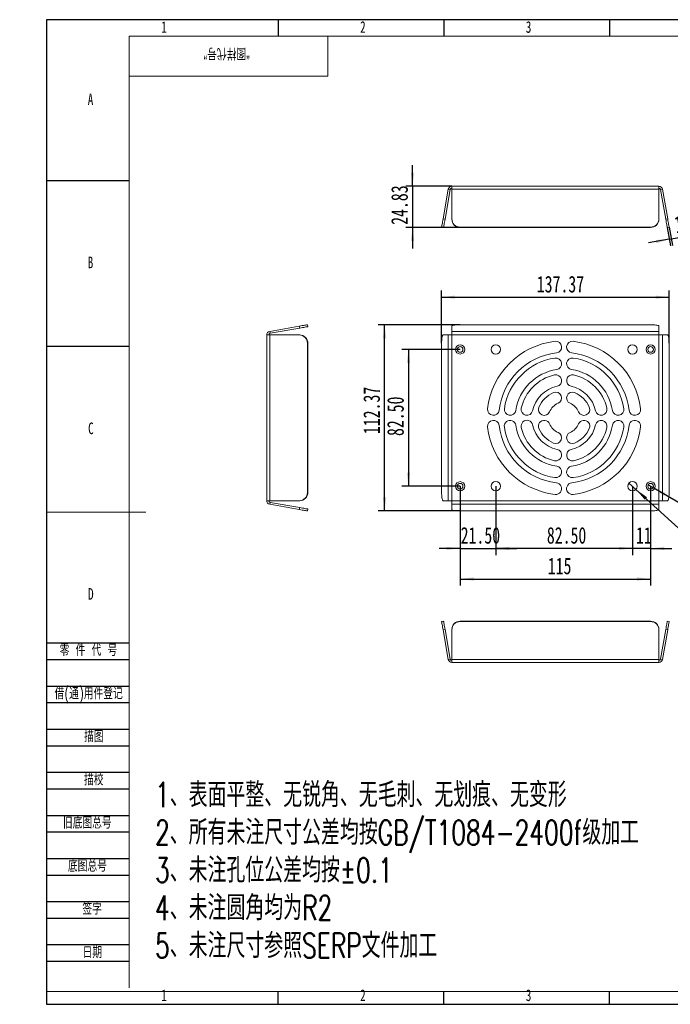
# Model space of a CAD drawing. Header units: millimetres. Extents: x -8 to 916, y -4 to 297.
# Tile 1 of 4: x -8 to 188, y 0 to 297. Entities that reach past the tile are written whole.
import ezdxf

# ---------------------------------------------------------------- set-up
doc = ezdxf.new("R2010")
doc.units = ezdxf.units.MM
for name, color, linetype in [('10', 7, 'Continuous'), ('5', 7, 'Continuous'), ('9', 7, 'Continuous'), ('SLD-0', 7, 'Continuous')]:
    doc.layers.add(name, color=color, linetype=linetype)
doc.styles.add('SLDTEXTSTYLE0', font='TXT', dxfattribs={"width": 0.7, "bigfont": 'bigfont'})
doc.styles.add('SLDTEXTSTYLE1', font='TXT', dxfattribs={"width": 0.7})
doc.styles.add('SLDTEXTSTYLE2', font='TXT', dxfattribs={"width": 0.614286, "bigfont": 'bigfont'})
doc.styles.add('SLDTEXTSTYLE4', font='TXT', dxfattribs={"width": 0.633333})
doc.dimstyles.new('SLDDIMSTYLE0', dxfattribs={"dimtxt": 5, "dimasz": 4.08, "dimexe": 0, "dimexo": 0.0625, "dimgap": 1.25, "dimtad": 2, "dimlfac": 2, "dimrnd": 1e-09, "dimzin": 4, "dimdsep": 46, "dimtxsty": 'SLDTEXTSTYLE1', "dimsah": 1, "dimcen": 0.09, "dimadec": 0, "dimazin": 1, "dimtfac": 1, "dimtofl": 0, "dimtmove": 0, "dimatfit": 3, "dimfxl": 0, "dimfrac": 2, "dimtolj": 1, "dimtzin": 12, "dimarcsym": 0})
doc.dimstyles.new('SLDDIMSTYLE1', dxfattribs={"dimtxt": 5, "dimasz": 4.08, "dimexe": 0, "dimexo": 0.0625, "dimgap": 1.25, "dimtad": 2, "dimlfac": 2, "dimrnd": 1e-09, "dimzin": 12, "dimdsep": 46, "dimtxsty": 'SLDTEXTSTYLE1', "dimsah": 1, "dimcen": 0.09, "dimadec": 0, "dimazin": 3, "dimtfac": 1, "dimtofl": 0, "dimtmove": 0, "dimatfit": 3, "dimfxl": 0, "dimfrac": 2, "dimtolj": 1, "dimtzin": 12, "dimarcsym": 0})
doc.dimstyles.new('SLDDIMSTYLE2', dxfattribs={"dimtxt": 5, "dimasz": 4.08, "dimexe": 0, "dimexo": 0.0625, "dimgap": 1.25, "dimtad": 2, "dimlfac": 2, "dimrnd": 1e-09, "dimzin": 4, "dimdsep": 46, "dimtxsty": 'SLDTEXTSTYLE1', "dimsah": 1, "dimcen": 0.09, "dimadec": 0, "dimazin": 1, "dimtfac": 1, "dimtmove": 0, "dimatfit": 0, "dimfxl": 0, "dimfrac": 2, "dimtolj": 1, "dimtzin": 12, "dimarcsym": 0})
doc.dimstyles.new('SLDDIMSTYLE3', dxfattribs={"dimtxt": 5, "dimasz": 4.08, "dimexe": 0, "dimexo": 0.0625, "dimgap": 1.25, "dimtad": 2, "dimlfac": 2, "dimrnd": 1e-09, "dimzin": 12, "dimdsep": 46, "dimtxsty": 'SLDTEXTSTYLE1', "dimsah": 1, "dimcen": 0.09, "dimadec": 0, "dimazin": 3, "dimtfac": 1, "dimtmove": 0, "dimatfit": 0, "dimfxl": 0, "dimfrac": 2, "dimtolj": 1, "dimtzin": 12, "dimarcsym": 0})
doc.dimstyles.new('SLDDIMSTYLE4', dxfattribs={"dimtxt": 5, "dimasz": 4.08, "dimexe": 0, "dimexo": 0.0625, "dimgap": 1.25, "dimtad": 0, "dimtih": 1, "dimtoh": 1, "dimlfac": 2, "dimrnd": 1e-09, "dimzin": 4, "dimdsep": 46, "dimtxsty": 'SLDTEXTSTYLE1', "dimblk1": 'NONE', "dimsah": 1, "dimcen": 0, "dimadec": 0, "dimazin": 1, "dimtfac": 1, "dimtmove": 0, "dimatfit": 3, "dimldrblk": 'NONE', "dimfxl": 0, "dimfrac": 2, "dimtolj": 1, "dimtzin": 12, "dimarcsym": 0})

# ---------------------------------------------------------------- blocks, each defined once
blk = doc.blocks.new('SW_NOTE_0')
at = {"layer": '10', "color": 0, "attachment_point": 1, "style": 'SLDTEXTSTYLE0'}
for s, insert, char_height in [('1\\M+18141\\M+1955C\\M+196CA\\M+195BD\\M+190AE\\M+18141\\M+19DD9锐\\M+18A70\\M+18141\\M+19DD9\\M+196D1\\M+18E68\\M+18141\\M+19DD9划\\M+18DAD\\M+18141\\M+19DD9变\\M+18C60', (0, 9.55), 7.40833), ('2\\M+18141\\M+18F8A\\M+1974C\\M+196A2\\M+1928D\\M+18EDA\\M+190A1\\M+18CF6\\M+18DB7\\M+18BCF\\M+188C2GB/T1084-2400f级\\M+189C1\\M+18D48', (0, -1.83), 7.40833), ('3\\M+18141\\M+196A2\\M+1928D\\M+18D45\\M+188CA\\M+18CF6\\M+18DB7\\M+18BCF\\M+188C2\\M+1817D0.1', (0, -13.21), 7.4083), ('4\\M+18141\\M+196A2\\M+1928D圆\\M+18A70\\M+18BCF为R2', (0, -24.58), 7.4083), ('5\\M+18141\\M+196A2\\M+1928D\\M+18EDA\\M+190A1\\M+18E51\\M+18FC6SERP\\M+195B6\\M+18C8F\\M+189C1\\M+18D48', (0, -35.96), 7.4083)]:
    blk.add_mtext(s, dxfattribs=dict(at, insert=insert, char_height=char_height))
blk = doc.blocks.new('_D')
at = {"layer": '10'}
for p, q in [((135.65, 156.28), (135.65, 135.52)), ((176.9, 156.28), (176.9, 135.52)), ((176.9, 137.52), (135.65, 137.52))]:
    blk.add_line(p, q, dxfattribs=at)
for points in [[(135.65, 137.52), (139.73, 137.01), (139.73, 138.02)], [(176.9, 137.52), (172.82, 138.02), (172.82, 137.01)]]:
    blk.add_solid(points, dxfattribs=at)
at = {"layer": '10', "insert": (151.07, 143.96), "char_height": 5, "attachment_point": 1, "style": 'SLDTEXTSTYLE1'}
blk.add_mtext('82.50', dxfattribs=at)
blk = doc.blocks.new('_D_1')
at = {"layer": '10'}
for p, q in [((124.9, 156.28), (124.9, 126.29)), ((182.4, 156.28), (182.4, 126.29)), ((124.9, 128.29), (182.4, 128.29))]:
    blk.add_line(p, q, dxfattribs=at)
for points in [[(124.9, 128.29), (128.98, 127.78), (128.98, 128.8)], [(182.4, 128.29), (178.32, 128.8), (178.32, 127.78)]]:
    blk.add_solid(points, dxfattribs=at)
at = {"layer": '10', "insert": (151.35, 134.73), "char_height": 5, "attachment_point": 1, "style": 'SLDTEXTSTYLE1'}
blk.add_mtext('115', dxfattribs=at)
blk = doc.blocks.new('_D_2')
at = {"layer": '10'}
for p, q in [((124.9, 156.28), (124.9, 135.52)), ((135.65, 156.28), (135.65, 135.52)), ((124.9, 137.52), (118.55, 137.52)), ((124.9, 137.52), (135.65, 137.52)), ((135.65, 137.52), (142, 137.52))]:
    blk.add_line(p, q, dxfattribs=at)
for points in [[(124.9, 137.52), (120.82, 138.02), (120.82, 137.01)], [(135.65, 137.52), (139.73, 137.01), (139.73, 138.02)]]:
    blk.add_solid(points, dxfattribs=at)
at = {"layer": '10', "insert": (125.06, 143.96), "char_height": 5, "attachment_point": 1, "style": 'SLDTEXTSTYLE1'}
blk.add_mtext('21.50', dxfattribs=at)
blk = doc.blocks.new('_D_3')
at = {"layer": '10'}
for p, q in [((176.9, 156.28), (176.9, 135.52)), ((182.4, 156.28), (182.4, 135.52)), ((176.9, 137.52), (170.55, 137.52)), ((182.4, 137.52), (176.9, 137.52)), ((182.4, 137.52), (188.75, 137.52))]:
    blk.add_line(p, q, dxfattribs=at)
for points in [[(176.9, 137.52), (172.82, 138.02), (172.82, 137.01)], [(182.4, 137.52), (186.48, 137.01), (186.48, 138.02)]]:
    blk.add_solid(points, dxfattribs=at)
at = {"layer": '10', "insert": (177.97, 143.96), "char_height": 5, "attachment_point": 1, "style": 'SLDTEXTSTYLE1'}
blk.add_mtext('11', dxfattribs=at)
blk = doc.blocks.new('_D_4')
at = {"layer": '10'}
for p, q in [((119.3, 199.4), (119.3, 215.29)), ((187.99, 199.4), (187.99, 215.29)), ((119.3, 213.29), (187.99, 213.29))]:
    blk.add_line(p, q, dxfattribs=at)
for points in [[(119.3, 213.29), (123.38, 212.78), (123.38, 213.79)], [(187.99, 213.29), (183.91, 213.79), (183.91, 212.78)]]:
    blk.add_solid(points, dxfattribs=at)
at = {"layer": '10', "insert": (148.03, 219.73), "char_height": 5, "attachment_point": 1, "style": 'SLDTEXTSTYLE1'}
blk.add_mtext('137.37', dxfattribs=at)
blk = doc.blocks.new('_D_5')
at = {"layer": '10'}
for p, q in [((124.9, 205), (100.1, 205)), ((102.1, 148.81), (102.1, 205)), ((124.9, 148.81), (100.1, 148.81))]:
    blk.add_line(p, q, dxfattribs=at)
for points in [[(102.1, 205), (101.59, 200.92), (102.61, 200.92)], [(102.1, 148.81), (102.61, 152.89), (101.59, 152.89)]]:
    blk.add_solid(points, dxfattribs=at)
at = {"layer": '10', "insert": (95.66, 172), "char_height": 5, "attachment_point": 1, "rotation": 90, "style": 'SLDTEXTSTYLE1'}
blk.add_mtext('112.37', dxfattribs=at)
blk = doc.blocks.new('_D_6')
at = {"layer": '10'}
for p, q in [((124.9, 197.53), (107.3, 197.53)), ((109.3, 197.53), (109.3, 156.28)), ((124.9, 156.28), (107.3, 156.28))]:
    blk.add_line(p, q, dxfattribs=at)
for points in [[(109.3, 197.53), (108.79, 193.45), (109.81, 193.45)], [(109.3, 156.28), (109.81, 160.36), (108.79, 160.36)]]:
    blk.add_solid(points, dxfattribs=at)
at = {"layer": '10', "insert": (102.86, 171.42), "char_height": 5, "attachment_point": 1, "rotation": 90, "style": 'SLDTEXTSTYLE1'}
blk.add_mtext('82.50', dxfattribs=at)
blk = doc.blocks.new('SW_SYMBOL_HOLE_DEPTH')
at = {"layer": '10', "color": 0}
for p, q in [((0, 875), (800, 875)), ((100, 555), (400, 75)), ((400, 875), (400, 75)), ((700, 555), (400, 75))]:
    blk.add_line(p, q, dxfattribs=at)
blk = doc.blocks.new('SW_SYMBOL_HOLE_SINK')
at = {"layer": '10', "color": 0}
for p, q in [((0, 875), (800, 75)), ((800, 75), (1600, 875))]:
    blk.add_line(p, q, dxfattribs=at)
blk = doc.blocks.new('_D_7')
at = {"layer": '10'}
for p, q in [((181.66, 156.7), (183.13, 155.85)), ((183.13, 155.85), (219.73, 134.71)), ((219.73, 134.71), (267.82, 134.71))]:
    blk.add_line(p, q, dxfattribs=at)
blk.add_solid([(183.13, 155.85), (186.41, 153.37), (186.92, 154.25)], dxfattribs=at)
at = {"layer": '10', "xscale": 0.006445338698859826, "yscale": 0.006445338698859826, "zscale": 0.006445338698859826}
for name, p in [('SW_SYMBOL_HOLE_DEPTH', (249.1, 135.12)), ('SW_SYMBOL_HOLE_SINK', (223.24, 128.6))]:
    blk.add_blockref(name, p, dxfattribs=at)
at = {"layer": '10', "char_height": 5, "attachment_point": 1}
for s, insert, style in [('4 x', (221.32, 140.83), 'SLDTEXTSTYLE4'), ('%%c', (230.08, 140.85), 'SLDTEXTSTYLE1'), ('3.40', (237.83, 140.83), 'SLDTEXTSTYLE1'), ('11.50', (256.54, 140.83), 'SLDTEXTSTYLE1'), ('%%c', (233.76, 134.33), 'SLDTEXTSTYLE1'), ('5.50 X 90°', (241.51, 134.31), 'SLDTEXTSTYLE1')]:
    blk.add_mtext(s, dxfattribs=dict(at, insert=insert, style=style))
blk = doc.blocks.new('_NONE')
blk = doc.blocks.new('_D_8')
at = {"layer": '10'}
for p, q in [((175.84, 157.24), (177.95, 155.32)), ((177.95, 155.32), (224.12, 113.09)), ((224.12, 113.09), (263.43, 113.09))]:
    blk.add_line(p, q, dxfattribs=at)
blk.add_solid([(177.95, 155.32), (180.62, 152.19), (181.3, 152.94)], dxfattribs=at)
at = {"layer": '10', "xscale": 0.006445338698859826, "yscale": 0.006445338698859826, "zscale": 0.006445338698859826}
blk.add_blockref('SW_SYMBOL_HOLE_DEPTH', (253.49, 113.5), dxfattribs=at)
at = {"layer": '10', "char_height": 5, "attachment_point": 1}
for s, insert, style in [('4 x', (225.71, 119.2), 'SLDTEXTSTYLE4'), ('%%c', (234.47, 119.22), 'SLDTEXTSTYLE1'), ('5.70', (242.22, 119.2), 'SLDTEXTSTYLE1'), ('8', (260.93, 119.2), 'SLDTEXTSTYLE1')]:
    blk.add_mtext(s, dxfattribs=dict(at, insert=insert, style=style))
blk = doc.blocks.new('_D_9')
at = {"layer": '10'}
for p, q in [((110.52, 246.75), (110.52, 253.1)), ((122.4, 246.75), (108.52, 246.75)), ((110.52, 246.75), (110.52, 234.34)), ((124.9, 234.34), (108.52, 234.34)), ((110.52, 234.34), (110.52, 227.99))]:
    blk.add_line(p, q, dxfattribs=at)
for points in [[(110.52, 246.75), (111.03, 250.83), (110.01, 250.83)], [(110.52, 234.34), (110.01, 230.26), (111.03, 230.26)]]:
    blk.add_solid(points, dxfattribs=at)
at = {"layer": '10', "insert": (104.08, 235.12), "char_height": 5, "attachment_point": 1, "rotation": 90, "style": 'SLDTEXTSTYLE1'}
blk.add_mtext('24.83', dxfattribs=at)
blk = doc.blocks.new('_D_10')
at = {"layer": '10'}
for p, q in [((187.4, 234.34), (188.38, 228.79)), ((187.99, 234.44), (188.97, 228.89)), ((188.62, 230.86), (198.99, 232.69)), ((188.03, 230.76), (181.78, 229.66)), ((188.03, 230.76), (188.62, 230.86))]:
    blk.add_line(p, q, dxfattribs=at)
for points in [[(188.62, 230.86), (192.73, 231.07), (192.55, 232.07)], [(188.03, 230.76), (183.92, 230.55), (184.1, 229.55)]]:
    blk.add_solid(points, dxfattribs=at)
at = {"layer": '10', "insert": (189.23, 237.51), "char_height": 5, "attachment_point": 1, "rotation": 10, "style": 'SLDTEXTSTYLE1'}
blk.add_mtext('1.20', dxfattribs=at)

msp = doc.modelspace()

# ---------------------------------------------------------------- linework, layer by layer
at = {"color": 7, "linetype": 'Continuous', "lineweight": 15}
for p, q in [((122.3957, 245.8414), (122.3957, 246.7504)), ((122.3957, 246.7504), (184.8957, 246.7504)), ((184.8957, 246.7504), (184.8957, 245.8414)), ((119.7362, 236.9023), (121.3124, 245.8414)), ((120.3271, 236.7981), (121.9033, 245.7372)), ((121.9033, 245.7372), (121.3124, 245.8414)), ((122.3957, 236.9023), (122.3957, 245.8414)), ((184.8957, 245.8414), (122.3957, 245.8414)), ((184.8957, 245.8414), (184.8957, 236.9023)), ((185.3881, 245.7372), (185.979, 245.8414)), ((185.3881, 245.7372), (186.9643, 236.7981)), ((185.979, 245.8414), (187.5552, 236.9023)), ((119.7362, 236.9023), (120.3271, 236.7981)), ((122.3957, 236.7981), (122.3957, 236.9023)), ((184.8957, 236.9023), (184.8957, 236.7981)), ((186.9643, 236.7981), (187.5552, 236.9023)), ((119.8929, 234.3361), (119.3021, 234.4403)), ((124.8957, 234.4403), (124.8957, 234.3361)), ((182.3957, 234.4403), (124.8957, 234.4403)), ((182.3957, 234.3361), (124.8957, 234.3361)), ((182.3957, 234.3361), (182.3957, 234.4403)), ((187.9893, 234.4403), (187.3984, 234.3361)), ((78.8101, 204.9963), (78.9143, 204.4054)), ((182.3957, 204.9963), (124.8957, 204.9963)), ((67.409, 202.986), (76.348, 204.5622)), ((67.5131, 202.3951), (67.409, 202.986)), ((67.5131, 202.3951), (76.4522, 203.9713)), ((76.4522, 203.9713), (76.348, 204.5622)), ((122.3957, 204.5622), (122.3957, 202.986)), ((184.8957, 202.986), (122.3957, 202.986)), ((122.3957, 201.9027), (122.3957, 202.986)), ((184.8957, 202.986), (184.8957, 204.5622)), ((184.8957, 202.986), (184.8957, 201.9027)), ((66.5, 201.9027), (67.409, 201.9027)), ((66.5, 151.9027), (66.5, 201.9027)), ((67.409, 151.9027), (67.409, 201.9027)), ((76.348, 201.9027), (67.409, 201.9027)), ((76.348, 201.9027), (76.4522, 201.9027)), ((78.9143, 199.4027), (78.8101, 199.4027)), ((78.8101, 154.4027), (78.8101, 199.4027)), ((78.9143, 154.4027), (78.9143, 199.4027)), ((119.3021, 199.4027), (119.3021, 154.4027)), ((121.3124, 201.9027), (119.7362, 201.9027)), ((121.3124, 201.9027), (121.3124, 151.9027)), ((121.3124, 201.9027), (122.3957, 201.9027)), ((184.8957, 201.9027), (122.3957, 201.9027)), ((122.3957, 201.9027), (122.3957, 151.9027)), ((184.8957, 151.9027), (184.8957, 201.9027)), ((184.8957, 201.9027), (185.979, 201.9027)), ((185.979, 151.9027), (185.979, 201.9027)), ((187.5552, 201.9027), (185.979, 201.9027)), ((187.9893, 154.4027), (187.9893, 199.4027)), ((67.409, 151.9027), (66.5, 151.9027)), ((67.409, 151.9027), (76.348, 151.9027)), ((76.4522, 151.9027), (76.348, 151.9027)), ((78.8101, 154.4027), (78.9143, 154.4027)), ((119.7362, 151.9027), (121.3124, 151.9027)), ((122.3957, 151.9027), (121.3124, 151.9027)), ((122.3957, 151.9027), (184.8957, 151.9027)), ((122.3957, 150.8194), (122.3957, 151.9027)), ((184.8957, 151.9027), (184.8957, 150.8194)), ((185.979, 151.9027), (184.8957, 151.9027)), ((185.979, 151.9027), (187.5552, 151.9027)), ((67.5131, 151.4103), (67.409, 150.8194)), ((67.409, 150.8194), (76.348, 149.2432)), ((67.5131, 151.4103), (76.4522, 149.8341)), ((76.348, 149.2432), (76.4522, 149.8341)), ((78.9143, 149.4), (78.8101, 148.8091)), ((184.8957, 150.8194), (122.3957, 150.8194)), ((122.3957, 149.2432), (122.3957, 150.8194)), ((182.3957, 148.8091), (124.8957, 148.8091)), ((184.8957, 150.8194), (184.8957, 149.2432)), ((119.3021, 115.4337), (119.8929, 115.5379)), ((120.3271, 113.0759), (119.7362, 112.9717)), ((121.3124, 104.0326), (119.7362, 112.9717)), ((121.9033, 104.1368), (120.3271, 113.0759)), ((122.3957, 112.9717), (122.3957, 113.0759)), ((122.3957, 112.9717), (122.3957, 104.0326)), ((124.8957, 115.5379), (124.8957, 115.4337)), ((182.3957, 115.5379), (124.8957, 115.5379)), ((182.3957, 115.4337), (124.8957, 115.4337)), ((182.3957, 115.4337), (182.3957, 115.5379)), ((184.8957, 113.0759), (184.8957, 112.9717)), ((184.8957, 104.0326), (184.8957, 112.9717)), ((186.9643, 113.0759), (185.3881, 104.1368)), ((187.5552, 112.9717), (185.979, 104.0326)), ((187.5552, 112.9717), (186.9643, 113.0759)), ((187.3984, 115.5379), (187.9893, 115.4337)), ((121.9033, 104.1368), (121.3124, 104.0326)), ((184.8957, 104.0326), (122.3957, 104.0326)), ((122.3957, 103.1236), (122.3957, 104.0326)), ((184.8957, 104.0326), (184.8957, 103.1236)), ((185.3881, 104.1368), (185.979, 104.0326)), ((184.8957, 103.1236), (122.3957, 103.1236))]:
    msp.add_line(p, q, dxfattribs=at)
at = {"color": 7, "linetype": 'Continuous', "lineweight": 15, "flags": 128}
for points in [[(119.3021, 234.4403), (119.3087, 234.4777), (119.3282, 234.5888), (119.3602, 234.7701), (119.4036, 235.0163), (119.4571, 235.3198), (119.5191, 235.6713), (119.5877, 236.0602), (119.6608, 236.4748), (119.7362, 236.9023)], [(120.3271, 236.7981), (120.2517, 236.3706), (120.1786, 235.9561), (120.11, 235.5671), (120.048, 235.2156), (119.9945, 234.9121), (119.9511, 234.6659), (119.9191, 234.4846), (119.8995, 234.3735), (119.8929, 234.3361)], [(187.3984, 234.3361), (187.3918, 234.3735), (187.3722, 234.4846), (187.3402, 234.6659), (187.2968, 234.9121), (187.2433, 235.2156), (187.1813, 235.5671), (187.1128, 235.9561), (187.0397, 236.3706), (186.9643, 236.7981)], [(187.5552, 236.9023), (187.6305, 236.4748), (187.7036, 236.0602), (187.7722, 235.6713), (187.8342, 235.3198), (187.8877, 235.0163), (187.9311, 234.7701), (187.9631, 234.5888), (187.9827, 234.4777), (187.9893, 234.4403)], [(76.348, 204.5622), (76.7756, 204.6376), (77.1901, 204.7107), (77.5791, 204.7792), (77.9306, 204.8412), (78.2341, 204.8947), (78.4802, 204.9381), (78.6616, 204.9701), (78.7727, 204.9897), (78.8101, 204.9963)], [(124.8957, 204.9963), (124.4615, 204.9897), (124.0406, 204.9701), (123.6457, 204.9381), (123.2887, 204.8947), (122.9806, 204.8412), (122.7306, 204.7792), (122.5464, 204.7107), (122.4336, 204.6376), (122.3957, 204.5622)], [(184.8957, 204.5622), (184.8577, 204.6376), (184.7449, 204.7107), (184.5607, 204.7792), (184.3108, 204.8412), (184.0026, 204.8947), (183.6457, 204.9381), (183.2507, 204.9701), (182.8298, 204.9897), (182.3957, 204.9963)], [(78.9143, 204.4054), (78.8769, 204.3988), (78.7658, 204.3792), (78.5844, 204.3473), (78.3383, 204.3039), (78.0348, 204.2503), (77.6832, 204.1884), (77.2943, 204.1198), (76.8798, 204.0467), (76.4522, 203.9713)], [(119.7362, 201.9027), (119.6608, 201.8647), (119.5877, 201.7519), (119.5191, 201.5678), (119.4571, 201.3178), (119.4036, 201.0097), (119.3602, 200.6527), (119.3282, 200.2577), (119.3087, 199.8368), (119.3021, 199.4027)], [(187.9893, 199.4027), (187.9827, 199.8368), (187.9631, 200.2577), (187.9311, 200.6527), (187.8877, 201.0097), (187.8342, 201.3178), (187.7722, 201.5678), (187.7036, 201.7519), (187.6305, 201.8647), (187.5552, 201.9027)], [(119.3021, 154.4027), (119.3087, 153.9686), (119.3282, 153.5476), (119.3602, 153.1527), (119.4036, 152.7957), (119.4571, 152.4876), (119.5191, 152.2376), (119.5877, 152.0535), (119.6608, 151.9407), (119.7362, 151.9027)], [(187.5552, 151.9027), (187.6305, 151.9407), (187.7036, 152.0535), (187.7722, 152.2376), (187.8342, 152.4876), (187.8877, 152.7957), (187.9311, 153.1527), (187.9631, 153.5476), (187.9827, 153.9686), (187.9893, 154.4027)], [(78.8101, 148.8091), (78.7727, 148.8157), (78.6616, 148.8353), (78.4802, 148.8672), (78.2341, 148.9106), (77.9306, 148.9642), (77.5791, 149.0261), (77.1901, 149.0947), (76.7756, 149.1678), (76.348, 149.2432)], [(76.4522, 149.8341), (76.8798, 149.7587), (77.2943, 149.6856), (77.6832, 149.617), (78.0348, 149.555), (78.3383, 149.5015), (78.5844, 149.4581), (78.7658, 149.4261), (78.8769, 149.4066), (78.9143, 149.4)], [(122.3957, 149.2432), (122.4336, 149.1678), (122.5464, 149.0947), (122.7306, 149.0261), (122.9806, 148.9642), (123.2887, 148.9106), (123.6457, 148.8672), (124.0406, 148.8353), (124.4615, 148.8157), (124.8957, 148.8091)], [(182.3957, 148.8091), (182.8298, 148.8157), (183.2507, 148.8353), (183.6457, 148.8672), (184.0026, 148.9106), (184.3108, 148.9642), (184.5607, 149.0261), (184.7449, 149.0947), (184.8577, 149.1678), (184.8957, 149.2432)], [(119.7362, 112.9717), (119.6608, 113.3992), (119.5877, 113.8138), (119.5191, 114.2027), (119.4571, 114.5543), (119.4036, 114.8577), (119.3602, 115.1039), (119.3282, 115.2853), (119.3087, 115.3963), (119.3021, 115.4337)], [(119.8929, 115.5379), (119.8995, 115.5005), (119.9191, 115.3894), (119.9511, 115.2081), (119.9945, 114.9619), (120.048, 114.6585), (120.11, 114.3069), (120.1786, 113.918), (120.2517, 113.5034), (120.3271, 113.0759)], [(186.9643, 113.0759), (187.0397, 113.5034), (187.1128, 113.918), (187.1813, 114.3069), (187.2433, 114.6585), (187.2968, 114.9619), (187.3402, 115.2081), (187.3722, 115.3894), (187.3918, 115.5005), (187.3984, 115.5379)], [(187.9893, 115.4337), (187.9827, 115.3963), (187.9631, 115.2853), (187.9311, 115.1039), (187.8877, 114.8577), (187.8342, 114.5543), (187.7722, 114.2027), (187.7036, 113.8138), (187.6305, 113.3992), (187.5552, 112.9717)]]:
    msp.add_lwpolyline(points, dxfattribs=at)
at = {"color": 7, "linetype": 'Continuous', "lineweight": 15}
for centre, radius in [((124.8957, 197.5277), 1.375), ((124.8957, 197.5277), 0.85), ((135.6457, 197.5277), 1.425), ((176.8957, 197.5277), 1.425), ((182.3957, 197.5277), 1.375), ((182.3957, 197.5277), 0.85), ((124.8957, 156.2777), 1.375), ((135.6457, 156.2777), 1.425), ((176.8957, 156.2777), 1.425), ((182.3957, 156.2777), 1.375), ((124.8957, 156.2777), 0.85), ((182.3957, 156.2777), 0.85)]:
    msp.add_circle(centre, radius, dxfattribs=at)
for centre, radius, start, end in [((122.3957, 245.6504), 1.1, 90, 170), ((184.8957, 245.6504), 1.1, 10, 90), ((122.3957, 245.6504), 0.5, 90, 170), ((184.8957, 245.6504), 0.5, 10, 90), ((124.8776, 236.9222), 2.482, 180.459928, 270.417172), ((124.876, 236.8165), 2.4804, 180.423887, 270.453212), ((182.4153, 236.9207), 2.4804, 269.546805, 359.576063), ((182.4137, 236.818), 2.482, 269.582833, 359.540035), ((67.6, 201.9027), 1.1, 100, 180), ((67.6, 201.9027), 0.5, 100, 180), ((76.3297, 199.4223), 2.4804, 359.546805, 89.576063), ((76.4323, 199.4208), 2.482, 359.582833, 89.540035), ((156.2707, 176.9027), 23.25, 96.677405, 173.322595), ((153.7707, 198.2568), 1.75, 276.677405, 96.677405), ((158.7707, 198.2568), 1.75, 83.322595, 263.322595), ((156.2707, 176.9027), 23.25, 6.677405, 83.322595), ((156.2707, 176.9027), 19.75, 96.677405, 173.322595), ((156.2707, 176.9027), 19.75, 6.677405, 83.322595), ((156.2707, 176.9027), 18.25, 98.714742, 171.285258), ((153.7707, 193.2122), 1.75, 278.714742, 98.714742), ((158.7707, 193.2122), 1.75, 81.285258, 261.285258), ((156.2707, 176.9027), 18.25, 8.714742, 81.285258), ((156.2707, 176.9027), 14.75, 98.714742, 171.285258), ((156.2707, 176.9027), 14.75, 8.714742, 81.285258), ((156.2707, 176.9027), 13.25, 102.555858, 167.444142), ((153.7707, 188.1277), 1.75, 282.555858, 102.555858), ((158.7707, 188.1277), 1.75, 77.444142, 257.444142), ((156.2707, 176.9027), 13.25, 12.555858, 77.444142), ((156.2707, 176.9027), 9.75, 102.555858, 167.444142), ((156.2707, 176.9027), 8.25, 112.619865, 157.380135), ((153.7707, 182.9027), 1.75, 292.619865, 112.619865), ((158.7707, 182.9027), 1.75, 67.380135, 247.380135), ((156.2707, 176.9027), 9.75, 12.555858, 77.444142), ((156.2707, 176.9027), 8.25, 22.619865, 67.380135), ((156.2707, 176.9027), 4.75, 112.619865, 157.380135), ((156.2707, 176.9027), 4.75, 22.619865, 67.380135), ((134.9165, 179.4027), 1.75, 173.322595, 353.322595), ((139.9612, 179.4027), 1.75, 171.285258, 351.285258), ((145.0457, 179.4027), 1.75, 167.444142, 347.444142), ((150.2707, 179.4027), 1.75, 157.380135, 337.380135), ((162.2707, 179.4027), 1.75, 202.619865, 22.619865), ((167.4956, 179.4027), 1.75, 192.555858, 12.555858), ((172.5802, 179.4027), 1.75, 188.714742, 8.714742), ((177.6248, 179.4027), 1.75, 186.677405, 6.677405), ((134.9165, 174.4027), 1.75, 6.677405, 186.677405), ((139.9612, 174.4027), 1.75, 8.714742, 188.714742), ((145.0457, 174.4027), 1.75, 12.555858, 192.555858), ((150.2707, 174.4027), 1.75, 22.619865, 202.619865), ((162.2707, 174.4027), 1.75, 337.380135, 157.380135), ((167.4956, 174.4027), 1.75, 347.444142, 167.444142), ((172.5802, 174.4027), 1.75, 351.285258, 171.285258), ((177.6248, 174.4027), 1.75, 353.322595, 173.322595), ((156.2707, 176.9027), 23.25, 186.677405, 263.322595), ((156.2707, 176.9027), 19.75, 186.677405, 263.322595), ((156.2707, 176.9027), 18.25, 188.714742, 261.285258), ((156.2707, 176.9027), 14.75, 188.714742, 261.285258), ((156.2707, 176.9027), 13.25, 192.555858, 257.444142), ((156.2707, 176.9027), 9.75, 192.555858, 257.444142), ((156.2707, 176.9027), 8.25, 202.619865, 247.380135), ((156.2707, 176.9027), 4.75, 202.619865, 247.380135), ((153.7707, 170.9027), 1.75, 247.380135, 67.380135), ((158.7707, 170.9027), 1.75, 112.619865, 292.619865), ((156.2707, 176.9027), 4.75, 292.619865, 337.380135), ((156.2707, 176.9027), 9.75, 282.555858, 347.444142), ((156.2707, 176.9027), 14.75, 278.714742, 351.285258), ((156.2707, 176.9027), 19.75, 276.677405, 353.322595), ((156.2707, 176.9027), 23.25, 276.677405, 353.322595), ((156.2707, 176.9027), 18.25, 278.714742, 351.285258), ((156.2707, 176.9027), 13.25, 282.555858, 347.444142), ((156.2707, 176.9027), 8.25, 292.619865, 337.380135), ((153.7707, 165.6777), 1.75, 257.444142, 77.444142), ((158.7707, 165.6777), 1.75, 102.555858, 282.555858), ((153.7707, 160.5932), 1.75, 261.285258, 81.285258), ((158.7707, 160.5932), 1.75, 98.714742, 278.714742), ((153.7707, 155.5485), 1.75, 263.322595, 83.322595), ((158.7707, 155.5485), 1.75, 96.677405, 276.677405), ((67.6, 151.9027), 1.1, 180, 260), ((67.6, 151.9027), 0.5, 180, 260), ((76.3281, 154.3846), 2.482, 270.459928, 0.417172), ((76.4339, 154.3831), 2.4804, 270.423887, 0.453212), ((124.8776, 113.056), 2.482, 89.582828, 179.540072), ((124.876, 112.9534), 2.4804, 89.546788, 179.576113), ((182.4153, 113.0575), 2.4804, 0.423937, 90.453195), ((182.4137, 112.9518), 2.482, 0.459965, 90.417167), ((122.3957, 104.2236), 1.1, 190, 270), ((122.3957, 104.2236), 0.5, 190, 270), ((184.8957, 104.2236), 0.5, 270, 350), ((184.8957, 104.2236), 1.1, 270, 350)]:
    msp.add_arc(centre, radius, start, end, dxfattribs=at)
at = {"layer": '10', "color": 7}
for p, q in [((0, 109), (25, 109)), ((0, 104), (25, 104)), ((0, 96), (25, 96)), ((0, 91), (25, 91)), ((0, 83), (25, 83)), ((0, 78), (25, 78)), ((0, 70), (25, 70)), ((0, 65), (25, 65)), ((0, 57), (25, 57)), ((0, 52), (25, 52)), ((0, 44), (25, 44)), ((0, 39), (25, 39)), ((0, 31), (25, 31)), ((0, 26), (25, 26)), ((0, 18), (25, 18)), ((0, 13), (25, 13))]:
    msp.add_line(p, q, dxfattribs=at)
at = {"layer": '5'}
for p, q in [((70, 297), (70, 292)), ((120, 297), (120, 292)), ((170, 297), (170, 292)), ((0, 248.5), (25, 248.5)), ((0, 198.5), (25, 198.5)), ((70, 0), (70, 3.8962)), ((120, 0), (120, 3.8962)), ((170, 0), (170, 3.8962))]:
    msp.add_line(p, q, dxfattribs=at)
at = {"layer": '5', "color": 7, "lineweight": 15}
for p, q in [((415, 292), (25, 292)), ((25, 292), (25, 5)), ((85, 280), (85, 292)), ((25, 280), (85, 280)), ((0, 3.8962), (415, 3.8962))]:
    msp.add_line(p, q, dxfattribs=at)
at = {"layer": '5', "lineweight": 15}
msp.add_line((0, 148.5), (30, 148.5), dxfattribs=at)
at = {"layer": '9', "color": 7}
for p, q in [((420, 297), (0, 297)), ((0, 297), (0, 0)), ((0, 0), (420, 0))]:
    msp.add_line(p, q, dxfattribs=at)

# ---------------------------------------------------------------- block references
at = {"layer": '10'}
msp.add_blockref('SW_NOTE_0', (32.8051, 57.3719), dxfattribs=at)

# ---------------------------------------------------------------- texts
at = {"layer": '10', "char_height": 3.5, "attachment_point": 2, "style": 'SLDTEXTSTYLE1'}
for s, insert in [('1', (35.5444, 296.5427)), ('2', (95.5444, 296.5427)), ('3', (145.5444, 296.5427)), ('A', (13.3203, 274.7364)), ('B', (13.3203, 225.5427)), ('C', (13.4273, 175.4864)), ('D', (13.4297, 125.5427)), ('1', (35.5444, 4.4864)), ('2', (95.5444, 4.4864)), ('3', (145.5444, 4.4864))]:
    msp.add_mtext(s, dxfattribs=dict(at, insert=insert))
at = {"layer": '10', "color": 7, "char_height": 3.5}
for s, insert, attachment_point, style in [('\\M+197EB \\M+18C8F \\M+191E3 \\M+18D86', (4.0231, 108.5948), 1, 'SLDTEXTSTYLE2'), ('\\M+18ED8(\\M+192CA)\\M+19770\\M+18C8F\\M+1936F记', (2.4737, 95.4992), 1, 'SLDTEXTSTYLE0'), ('\\M+19560图', (14.3302, 82.5525), 2, 'SLDTEXTSTYLE0'), ('\\M+19560\\M+18D5A', (14.2977, 69.5171), 2, 'SLDTEXTSTYLE0'), ('\\M+18B8C\\M+192EA图总\\M+18D86', (5, 56.4875), 1, 'SLDTEXTSTYLE0'), ('\\M+192EA图总\\M+18D86', (6.5, 43.4863), 1, 'SLDTEXTSTYLE0'), ('签\\M+18E9A', (13.8039, 30.5369), 2, 'SLDTEXTSTYLE0'), ('\\M+193FA\\M+18AFA', (13.881, 17.4368), 2, 'SLDTEXTSTYLE0')]:
    msp.add_mtext(s, dxfattribs=dict(at, insert=insert, attachment_point=attachment_point, style=style))
at = {"layer": 'SLD-0', "insert": (54.4239, 285.0233), "char_height": 3.5, "attachment_point": 2, "rotation": 180, "style": 'SLDTEXTSTYLE0'}
msp.add_mtext('\\M+18167图样\\M+191E3\\M+18D86\\M+18168', dxfattribs=at)

# ---------------------------------------------------------------- dimensions: what is measured, and where the dimension line sits
at = {"layer": '10'}
for base, p1, p2, angle, dimstyle, picture, middle in [((110.5218, 234.3361), (122.3957, 246.7504), (124.8957, 234.3361), 90, 'SLDDIMSTYLE3', '_D_9', (110.5218, 240.5995)), ((188.6202, 230.8621), (187.3984, 234.3361), (187.9893, 234.4403), 10, 'SLDDIMSTYLE2', '_D_10', (194.6711, 231.9291)), ((102.1023, 204.9963), (124.8957, 148.8091), (124.8957, 204.9963), 90, 'SLDDIMSTYLE1', '_D_5', (102.1023, 178.5811)), ((109.3021, 156.2777), (124.8957, 197.5277), (124.8957, 156.2777), 90, 'SLDDIMSTYLE0', '_D_6', (109.3021, 176.9027))]:
    dim = msp.add_linear_dim(base=base, p1=p1, p2=p2, angle=angle, dimstyle=dimstyle, dxfattribs=at)
    dim.commit()
    dim.dimension.update_dxf_attribs({"geometry": picture, "text_midpoint": middle, "dimtype": 160})
for base, p1, p2, dimstyle, picture, middle in [((187.9893, 213.2859), (119.3021, 199.4027), (187.9893, 199.4027), 'SLDDIMSTYLE1', '_D_4', (154.6048, 213.2859)), ((135.6457, 137.5165), (124.8957, 156.2777), (135.6457, 156.2777), 'SLDDIMSTYLE2', '_D_2', (130.5459, 137.5165)), ((182.3957, 128.2897), (124.8957, 156.2777), (182.3957, 156.2777), 'SLDDIMSTYLE1', '_D_1', (154.6409, 128.2897)), ((135.6457, 137.5165), (176.8957, 156.2777), (135.6457, 156.2777), 'SLDDIMSTYLE0', '_D', (156.5477, 137.5165)), ((176.8957, 137.5165), (182.3957, 156.2777), (176.8957, 156.2777), 'SLDDIMSTYLE3', '_D_3', (180.1683, 137.5165))]:
    dim = msp.add_linear_dim(base=base, p1=p1, p2=p2, dimstyle=dimstyle, dxfattribs=at)
    dim.commit()
    dim.dimension.update_dxf_attribs({"geometry": picture, "text_midpoint": middle, "dimtype": 160})
for p1, p2, text, picture, middle in [((175.844, 157.2393), (177.9473, 155.3161), '4 x <> {\\fGDT;x} 8\\P', '_D_8', (244.5705, 116.0181)), ((181.6596, 156.7028), (183.1317, 155.8526), '4 x <> {\\fGDT;x} 11.50\\P{\\fGDT;w}%%c 5.50 X 90°\\P', '_D_7', (244.5705, 134.3814))]:
    dim = msp.add_diameter_dim_2p(p1=p1, p2=p2, text=text, dimstyle='SLDDIMSTYLE4', dxfattribs=at)
    dim.commit()
    dim.dimension.update_dxf_attribs({"geometry": picture, "text_midpoint": middle, "dimtype": 163})

doc.saveas('drawing.dxf')
